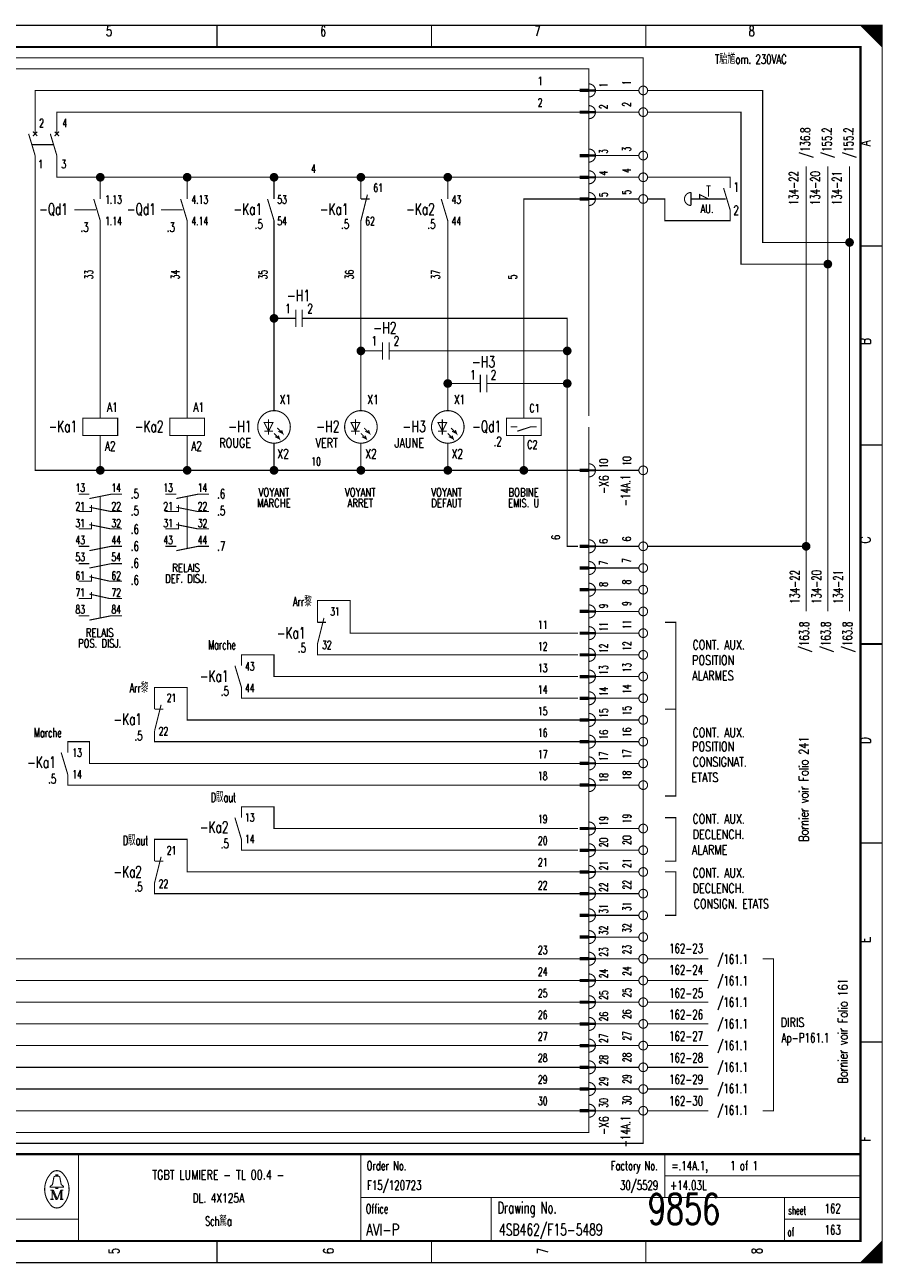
# Model space of a CAD drawing. Header units: centimetres. Extents: x 0 to 491, y -1040 to 69.
# Tile 55 of 181: x 121 to 141, y -640 to -611. Entities that reach past the tile are written whole.
import ezdxf
from ezdxf.enums import TextEntityAlignment as Align

# ---------------------------------------------------------------- set-up
doc = ezdxf.new("R2010")
doc.units = ezdxf.units.CM
doc.header["$MEASUREMENT"] = 0
doc.linetypes.add('GESTRICHELT', pattern=[3.75, 3, -0.75])
doc.layers.get('0').update_dxf_attribs({"color": 9, "linetype": 'CONTINUOUS'})
doc.layers.add('0L', color=7, linetype='CONTINUOUS')
doc.styles.get("Standard").update_dxf_attribs({"font": 'romans.shx', "bigfont": 'TXT.shx'})

# ---------------------------------------------------------------- blocks, each defined once
blk = doc.blocks.new('BCIRCLE_FILLED')
at = {"color": 0, "linetype": 'Continuous', "const_width": 1, "flags": 128}
blk.add_lwpolyline([(0.5, 0, 1), (-0.5, 0, 1)], format="xyb", close=True, dxfattribs=at)

msp = doc.modelspace()

# ---------------------------------------------------------------- linework, layer by layer
at = {"color": 0, "const_width": 0.025, "flags": 128}
for points in [[(100, -625.75), (100, -611.5), (140.5, -611.5), (140.5, -640), (100, -640), (100, -625.75)], [(140, -611.5), (140.5, -612), (140.475, -611.975), (140.475, -611.5), (140.45, -611.5), (140.45, -611.95), (140.425, -611.925), (140.425, -611.5), (140.4, -611.5), (140.4, -611.9), (140.375, -611.875), (140.375, -611.5), (140.35, -611.5), (140.35, -611.85), (140.325, -611.825)], [(140.15, -611.65), (140.15, -611.5), (140.125, -611.5), (140.125, -611.625), (140.1, -611.6), (140.1, -611.5), (140.075, -611.5), (140.075, -611.575), (140.05, -611.55), (140.05, -611.5), (140.025, -611.5), (140.025, -611.525)], [(140.325, -611.825), (140.325, -611.5), (140.3, -611.5), (140.3, -611.8), (140.275, -611.775), (140.275, -611.5), (140.25, -611.5), (140.25, -611.75), (140.225, -611.725), (140.225, -611.5), (140.2, -611.5), (140.2, -611.7), (140.175, -611.675), (140.175, -611.5), (140.15, -611.5)], [(121, -614), (121, -613), (133.55, -613)], [(134.9, -613), (133.9, -613)], [(139.75, -616.5), (137.75, -616.5), (137.75, -613), (135.1, -613)], [(121.5, -614), (121.5, -613.5), (133.55, -613.5)], [(134.9, -613.5), (133.9, -613.5)], [(139.25, -617), (137.25, -617), (137.25, -613.5), (135.1, -613.5)], [(122.5, -621.75), (121, -621.75), (121, -614.5)], [(122.5, -615), (121.5, -615), (121.5, -614.5)], [(134.9, -614.5), (133.9, -614.5)], [(122.5, -615.5), (122.5, -615), (124.5, -615)], [(124.5, -615.5), (124.5, -615), (126.5, -615)], [(126.5, -615.5), (126.5, -615), (128.5, -615)], [(128.5, -615.5), (128.5, -615), (130.5, -615)], [(130.5, -615.5), (130.5, -615), (133.55, -615)], [(134.9, -615), (133.9, -615)], [(138.75, -625), (138.75, -614.75)], [(139.25, -625), (139.25, -614.75)], [(139.75, -625), (139.75, -614.75)], [(132.25, -620.55), (132.25, -615.5), (133.55, -615.5)], [(134.9, -615.5), (133.9, -615.5)], [(136.3, -615.5), (136.3, -615.4), (136.5, -615.5)], [(122.5, -620.55), (122.5, -616)], [(124.5, -620.55), (124.5, -616)], [(126.5, -620.375), (126.5, -616)], [(128.5, -620.375), (128.5, -616)], [(130.5, -620.375), (130.5, -616)], [(126.7, -618.25), (126.5, -618.25)], [(129.45, -619), (133.25, -619), (133.25, -618.25), (127.45, -618.25)], [(128.7, -619), (128.5, -619)], [(131.7, -619.75), (133.25, -619.75), (133.25, -619)], [(133.55, -634.5), (118.75, -634.5), (118.75, -619.25)], [(133.55, -634), (119.25, -634), (119.25, -619.25)], [(133.55, -633.5), (119.75, -633.5), (119.75, -619.25)], [(133.55, -633), (120.25, -633), (120.25, -619.25)], [(130.95, -619.75), (130.5, -619.75)], [(133.5, -623.5), (133.25, -623.5), (133.25, -619.75)], [(126.475, -620.65), (126.275, -620.65), (126.375, -620.85), (126.475, -620.65)], [(128.475, -620.65), (128.275, -620.65), (128.375, -620.85), (128.475, -620.65)], [(130.475, -620.65), (130.275, -620.65), (130.375, -620.85), (130.475, -620.65)], [(132.25, -620.55), (132.65, -620.55), (132.65, -620.95), (131.85, -620.95), (131.85, -620.55), (132.25, -620.55)], [(124.5, -621.75), (122.5, -621.75), (122.5, -620.95)], [(126.5, -621.75), (124.5, -621.75), (124.5, -620.95)], [(126.5, -620.9), (126.625, -621.025), (126.6, -620.95), (126.625, -621.025), (126.525, -620.975)], [(126.575, -620.775), (126.7, -620.9), (126.675, -620.825), (126.7, -620.9), (126.6, -620.85)], [(128.5, -620.9), (128.625, -621.025), (128.6, -620.95), (128.625, -621.025), (128.525, -620.975)], [(128.575, -620.775), (128.7, -620.9), (128.675, -620.825), (128.7, -620.9), (128.6, -620.85)], [(130.5, -620.9), (130.625, -621.025), (130.6, -620.95), (130.625, -621.025), (130.525, -620.975)], [(130.575, -620.775), (130.7, -620.9), (130.675, -620.825), (130.7, -620.9), (130.6, -620.85)], [(132.1, -620.85), (132.4, -620.75), (132.55, -620.75)], [(133.55, -621.75), (132.25, -621.75), (132.25, -620.95)], [(128.5, -621.75), (126.5, -621.75), (126.5, -621.125)], [(130.5, -621.75), (128.5, -621.75), (128.5, -621.125)], [(132.25, -621.75), (130.5, -621.75), (130.5, -621.125)], [(134.9, -621.75), (133.9, -621.75)], [(122.25, -622.4), (122.75, -622.3), (123, -622.3)], [(124.25, -622.4), (124.75, -622.3), (125, -622.3)], [(133.55, -635), (117.25, -635), (117.25, -622.5), (110.3, -622.5)], [(122, -622.7), (122.3, -622.7), (122.3, -622.55)], [(122.25, -622.6), (122.75, -622.7), (123, -622.7)], [(124, -622.7), (124.3, -622.7), (124.3, -622.55)], [(124.25, -622.6), (124.75, -622.7), (125, -622.7)], [(122, -623.1), (122.3, -623.1), (122.3, -622.95)], [(124, -623.1), (124.3, -623.1), (124.3, -622.95)], [(122.25, -623), (122.75, -623.1), (123, -623.1)], [(124.25, -623), (124.75, -623.1), (125, -623.1)], [(122.25, -623.6), (122.75, -623.5), (123, -623.5)], [(124.25, -623.6), (124.75, -623.5), (125, -623.5)], [(134.9, -623.5), (133.9, -623.5)], [(138.75, -623.5), (135.1, -623.5)], [(122.25, -624), (122.75, -623.9), (123, -623.9)], [(134.9, -624), (133.9, -624)], [(122, -624.3), (122.3, -624.3), (122.3, -624.15)], [(122.25, -624.2), (122.7, -624.3), (123, -624.3)], [(133.55, -635.5), (116.75, -635.5), (116.75, -624.5), (110.8, -624.5)], [(122, -624.7), (122.3, -624.7), (122.3, -624.55)], [(122.25, -624.6), (122.7, -624.7), (123, -624.7)], [(134.9, -624.5), (133.9, -624.5)], [(133.5, -625.5), (128.25, -625.5), (128.25, -624.75), (127.5, -624.75), (127.5, -625.25)], [(122.25, -625.2), (122.75, -625.1), (123, -625.1)], [(134.9, -625), (133.9, -625)], [(135.5, -627.25), (135.75, -627.25), (135.75, -625.25), (135.5, -625.25)], [(134.9, -625.5), (133.9, -625.5)], [(133.5, -626), (127.5, -626), (127.5, -625.75)], [(133.5, -626.5), (126.5, -626.5), (126.5, -626), (125.75, -626), (125.75, -626.25)], [(134.9, -626), (133.9, -626)], [(133.55, -636), (116.25, -636), (116.25, -626.5), (111.3, -626.5)], [(134.9, -626.5), (133.9, -626.5)], [(133.55, -627.5), (124.5, -627.5), (124.5, -626.75), (123.75, -626.75), (123.75, -627.25)], [(133.5, -627), (125.75, -627), (125.75, -626.75)], [(134.9, -627), (133.9, -627)], [(135.5, -627.25), (135.75, -627.25), (135.75, -629.25), (135.5, -629.25)], [(134.9, -627.5), (133.9, -627.5)], [(133.55, -628), (123.75, -628), (123.75, -627.75)], [(133.55, -636.5), (115.75, -636.5), (115.75, -628), (112.5, -628)], [(133.55, -628.5), (122.25, -628.5), (122.25, -628), (121.75, -628), (121.75, -628.25)], [(134.9, -628), (133.9, -628)], [(134.9, -628.5), (133.9, -628.5)], [(133.55, -629), (121.75, -629), (121.75, -628.75)], [(134.9, -629), (133.9, -629)], [(133.5, -630), (126.5, -630), (126.5, -629.5), (125.75, -629.5), (125.75, -629.75)], [(135.5, -629.75), (135.75, -629.75), (135.75, -630.75), (135.5, -630.75)], [(134.9, -630), (133.9, -630)], [(133.55, -631), (124.5, -631), (124.5, -630.25), (123.75, -630.25), (123.75, -630.75)], [(133.5, -630.5), (125.75, -630.5), (125.75, -630.25)], [(134.9, -630.5), (133.9, -630.5)], [(133.55, -631.5), (123.75, -631.5), (123.75, -631.25)], [(134.9, -631), (133.9, -631)], [(135.5, -631), (135.75, -631), (135.75, -632), (135.5, -632)], [(134.9, -631.5), (133.9, -631.5)], [(134.9, -632), (133.9, -632)], [(134.9, -632.5), (133.9, -632.5)], [(134.9, -633), (133.9, -633)], [(136.5, -633), (135.1, -633)], [(137.75, -633), (138, -633), (138, -636.5), (137.75, -636.5)], [(134.9, -633.5), (133.9, -633.5)], [(136.5, -633.5), (135.1, -633.5)], [(134.9, -634), (133.9, -634)], [(136.5, -634), (135.1, -634)], [(134.9, -634.5), (133.9, -634.5)], [(136.5, -634.5), (135.1, -634.5)], [(134.9, -635), (133.9, -635)], [(136.5, -635), (135.1, -635)], [(134.9, -635.5), (133.9, -635.5)], [(136.5, -635.5), (135.1, -635.5)], [(134.9, -636), (133.9, -636)], [(136.5, -636), (135.1, -636)], [(134.9, -636.5), (133.9, -636.5)], [(136.5, -636.5), (135.1, -636.5)], [(121.48, -638.26), (121.35, -638.26), (121.35, -638.24), (121.4, -638.2), (121.43, -638.04)], [(121.48, -638.01), (121.48, -637.98), (121.52, -637.98), (121.52, -638.01)], [(121.52, -638.26), (121.65, -638.26), (121.65, -638.24), (121.6, -638.2), (121.57, -638.04)], [(121.39, -638.33), (121.39, -638.54), (121.35, -638.54)], [(121.39, -638.33), (121.48, -638.54), (121.51, -638.54)], [(140.475, -639.525), (140.475, -640), (140.45, -640), (140.45, -639.55), (140.425, -639.575), (140.425, -640), (140.4, -640), (140.4, -639.6), (140.375, -639.625), (140.375, -640), (140.35, -640), (140.35, -639.65), (140.325, -639.675), (140.325, -640), (140.3, -640)], [(140.3, -640), (140.3, -639.7), (140.275, -639.725), (140.275, -640), (140.25, -640), (140.25, -639.75), (140.225, -639.775), (140.225, -640), (140.2, -640), (140.2, -639.8), (140.175, -639.825), (140.175, -640), (140.15, -640), (140.15, -639.85), (140.125, -639.875)], [(140.125, -639.875), (140.125, -640), (140.1, -640), (140.1, -639.9), (140.075, -639.925), (140.075, -640), (140.05, -640), (140.05, -639.95), (140.025, -639.975), (140.025, -640)]]:
    msp.add_lwpolyline(points, dxfattribs=at)
at = {"color": 0, "flags": 128}
for points, const_width in [([(100, -611.5), (140.5, -611.5), (140.5, -640), (100, -640)], 0.025), ([(100.5, -612), (140, -612), (140, -639.5), (100.5, -639.5)], 0.05), ([(100.5, -612), (140, -612), (140, -639.5), (100.5, -639.5)], 0.025), ([(133.75, -613.025), (133.55, -613.025), (133.55, -612.975), (133.75, -612.975)], 0.025), ([(133.75, -613.525), (133.55, -613.525), (133.55, -613.475), (133.75, -613.475)], 0.025), ([(133.75, -614.525), (133.55, -614.525), (133.55, -614.475), (133.75, -614.475)], 0.025), ([(133.75, -615.025), (133.55, -615.025), (133.55, -614.975), (133.75, -614.975)], 0.025), ([(133.75, -615.525), (133.55, -615.525), (133.55, -615.475), (133.75, -615.475)], 0.025), ([(122.1, -620.95), (122.9, -620.95), (122.9, -620.55), (122.1, -620.55)], 0.025), ([(124.1, -620.95), (124.9, -620.95), (124.9, -620.55), (124.1, -620.55)], 0.025), ([(133.75, -621.775), (133.55, -621.775), (133.55, -621.725), (133.75, -621.725)], 0.025), ([(133.75, -623.525), (133.55, -623.525), (133.55, -623.475), (133.75, -623.475)], 0.025), ([(133.75, -624.025), (133.55, -624.025), (133.55, -623.975), (133.75, -623.975)], 0.025), ([(133.75, -624.525), (133.55, -624.525), (133.55, -624.475), (133.75, -624.475)], 0.025), ([(133.75, -625.025), (133.55, -625.025), (133.55, -624.975), (133.75, -624.975)], 0.025), ([(133.75, -625.525), (133.55, -625.525), (133.55, -625.475), (133.75, -625.475)], 0.025), ([(133.75, -626.025), (133.55, -626.025), (133.55, -625.975), (133.75, -625.975)], 0.025), ([(133.75, -626.525), (133.55, -626.525), (133.55, -626.475), (133.75, -626.475)], 0.025), ([(133.75, -627.025), (133.55, -627.025), (133.55, -626.975), (133.75, -626.975)], 0.025), ([(133.75, -627.525), (133.55, -627.525), (133.55, -627.475), (133.75, -627.475)], 0.025), ([(133.75, -628.025), (133.55, -628.025), (133.55, -627.975), (133.75, -627.975)], 0.025), ([(133.75, -628.525), (133.55, -628.525), (133.55, -628.475), (133.75, -628.475)], 0.025), ([(133.75, -629.025), (133.55, -629.025), (133.55, -628.975), (133.75, -628.975)], 0.025), ([(133.75, -630.025), (133.55, -630.025), (133.55, -629.975), (133.75, -629.975)], 0.025), ([(133.75, -630.525), (133.55, -630.525), (133.55, -630.475), (133.75, -630.475)], 0.025), ([(133.75, -631.025), (133.55, -631.025), (133.55, -630.975), (133.75, -630.975)], 0.025), ([(133.75, -631.525), (133.55, -631.525), (133.55, -631.475), (133.75, -631.475)], 0.025), ([(133.75, -632.025), (133.55, -632.025), (133.55, -631.975), (133.75, -631.975)], 0.025), ([(133.75, -632.525), (133.55, -632.525), (133.55, -632.475), (133.75, -632.475)], 0.025), ([(133.75, -633.025), (133.55, -633.025), (133.55, -632.975), (133.75, -632.975)], 0.025), ([(133.75, -633.525), (133.55, -633.525), (133.55, -633.475), (133.75, -633.475)], 0.025), ([(133.75, -634.025), (133.55, -634.025), (133.55, -633.975), (133.75, -633.975)], 0.025), ([(133.75, -634.525), (133.55, -634.525), (133.55, -634.475), (133.75, -634.475)], 0.025), ([(133.75, -635.025), (133.55, -635.025), (133.55, -634.975), (133.75, -634.975)], 0.025), ([(133.75, -635.525), (133.55, -635.525), (133.55, -635.475), (133.75, -635.475)], 0.025), ([(133.75, -636.025), (133.55, -636.025), (133.55, -635.975), (133.75, -635.975)], 0.025), ([(133.75, -636.525), (133.55, -636.525), (133.55, -636.475), (133.75, -636.475)], 0.025), ([(121.48, -638.26), (121.52, -638.26), (121.52, -638.29), (121.48, -638.29)], 0.025)]:
    msp.add_lwpolyline(points, close=True, dxfattribs=dict(at, const_width=const_width))
at = {"color": 0}
for points, const_width in [([(125.188, -611.5), (125.188, -612)], 0.025), ([(130.125, -611.5), (130.125, -612)], 0.025), ([(135.062, -611.5), (135.062, -612)], 0.025), ([(133.55, -613), (133.75, -613)], 0.025), ([(133.55, -613.5), (133.75, -613.5)], 0.025), ([(120.85, -614), (121, -614.5)], 0.025), ([(121.05, -613.95), (120.95, -614.05)], 0.025), ([(120.95, -613.95), (121.05, -614.05)], 0.025), ([(121.35, -614), (121.5, -614.5)], 0.025), ([(121.55, -613.95), (121.45, -614.05)], 0.025), ([(121.45, -613.95), (121.55, -614.05)], 0.025), ([(133.55, -614.5), (133.75, -614.5)], 0.025), ([(133.55, -615), (133.75, -615)], 0.025), ([(136.45, -615.2), (136.55, -615.2)], 0.025), ([(136.85, -615.25), (137, -615.75)], 0.025), ([(122.35, -615.5), (122.5, -616)], 0.025), ([(124.35, -615.5), (124.5, -616)], 0.025), ([(126.35, -615.5), (126.5, -616)], 0.025), ([(128.65, -615.4), (128.5, -616)], 0.025), ([(128.5, -615.5), (128.7, -615.5)], 0.025), ([(130.35, -615.5), (130.5, -616)], 0.025), ([(133.55, -615.5), (133.75, -615.5)], 0.025), ([(136.1, -615.35), (136.1, -615.65)], 0.025), ([(140.5, -616.583), (140, -616.583)], 0.025), ([(127, -618.05), (127, -618.45)], 0.025), ([(127.15, -618.05), (127.15, -618.45)], 0.025), ([(127, -618.25), (126.7, -618.25)], 0.025), ([(127.15, -618.25), (127.45, -618.25)], 0.025), ([(129, -619), (128.7, -619)], 0.025), ([(129, -618.8), (129, -619.2)], 0.025), ([(129.15, -618.8), (129.15, -619.2)], 0.025), ([(129.15, -619), (129.45, -619)], 0.025), ([(131.25, -619.55), (131.25, -619.95)], 0.025), ([(131.4, -619.55), (131.4, -619.95)], 0.025), ([(131.25, -619.75), (130.95, -619.75)], 0.025), ([(131.4, -619.75), (131.7, -619.75)], 0.025), ([(126.375, -620.575), (126.375, -620.925)], 0.025), ([(128.375, -620.575), (128.375, -620.925)], 0.025), ([(130.375, -620.575), (130.375, -620.925)], 0.025), ([(126.275, -620.85), (126.475, -620.85)], 0.025), ([(128.275, -620.85), (128.475, -620.85)], 0.025), ([(130.275, -620.85), (130.475, -620.85)], 0.025), ([(131.95, -620.75), (132.1, -620.75)], 0.025), ([(140.5, -621.167), (140, -621.167)], 0.025), ([(133.55, -621.75), (133.75, -621.75)], 0.025), ([(122, -622.3), (122.25, -622.3)], 0.025), ([(124, -622.3), (124.25, -622.3)], 0.025), ([(122, -623.5), (122.25, -623.5)], 0.025), ([(124, -623.5), (124.25, -623.5)], 0.025), ([(133.55, -623.5), (133.75, -623.5)], 0.025), ([(122, -623.9), (122.25, -623.9)], 0.025), ([(133.55, -624), (133.75, -624)], 0.025), ([(133.55, -624.5), (133.75, -624.5)], 0.025), ([(122, -625.1), (122.25, -625.1)], 0.025), ([(127.65, -625.15), (127.5, -625.75)], 0.025), ([(127.5, -625.25), (127.7, -625.25)], 0.025), ([(133.55, -625), (133.75, -625)], 0.025), ([(133.55, -625.5), (133.75, -625.5)], 0.025), ([(140, -625.75), (140.5, -625.75)], 0.05), ([(140.5, -625.75), (140, -625.75)], 0.025), ([(133.55, -626), (133.75, -626)], 0.025), ([(125.6, -626.25), (125.75, -626.75)], 0.025), ([(133.55, -626.5), (133.75, -626.5)], 0.025), ([(123.9, -627.15), (123.75, -627.75)], 0.025), ([(123.75, -627.25), (123.95, -627.25)], 0.025), ([(133.55, -627), (133.75, -627)], 0.025), ([(133.55, -627.5), (133.75, -627.5)], 0.025), ([(133.55, -628), (133.75, -628)], 0.025), ([(121.6, -628.25), (121.75, -628.75)], 0.025), ([(133.55, -628.5), (133.75, -628.5)], 0.025), ([(133.55, -629), (133.75, -629)], 0.025), ([(125.6, -629.75), (125.75, -630.25)], 0.025), ([(133.55, -630), (133.75, -630)], 0.025), ([(140.5, -630.333), (140, -630.333)], 0.025), ([(123.9, -630.65), (123.75, -631.25)], 0.025), ([(133.55, -630.5), (133.75, -630.5)], 0.025), ([(123.75, -630.75), (123.95, -630.75)], 0.025), ([(133.55, -631), (133.75, -631)], 0.025), ([(133.55, -631.5), (133.75, -631.5)], 0.025), ([(133.55, -632), (133.75, -632)], 0.025), ([(133.55, -632.5), (133.75, -632.5)], 0.025), ([(133.55, -633), (133.75, -633)], 0.025), ([(133.55, -633.5), (133.75, -633.5)], 0.025), ([(133.55, -634), (133.75, -634)], 0.025), ([(133.55, -634.5), (133.75, -634.5)], 0.025), ([(140.5, -634.917), (140, -634.917)], 0.025), ([(133.55, -635), (133.75, -635)], 0.025), ([(133.55, -635.5), (133.75, -635.5)], 0.025), ([(133.55, -636), (133.75, -636)], 0.025), ([(133.55, -636.5), (133.75, -636.5)], 0.025), ([(140, -637.5), (100.5, -637.5)], 0.05), ([(122, -637.5), (122, -639.5)], 0.025), ([(128.5, -637.5), (128.5, -639.5)], 0.025), ([(135.5, -637.5), (135.5, -638.5)], 0.025), ([(121.46, -638.01), (121.55, -638.01)], 0.025), ([(135.5, -638), (140, -638)], 0.025), ([(121.35, -638.33), (121.42, -638.33)], 0.025), ([(121.42, -638.33), (121.51, -638.54)], 0.025), ([(121.51, -638.54), (121.59, -638.33)], 0.025), ([(121.59, -638.54), (121.59, -638.33)], 0.025), ([(121.59, -638.33), (121.65, -638.33)], 0.025), ([(121.61, -638.33), (121.61, -638.54)], 0.025), ([(121.39, -638.54), (121.43, -638.54)], 0.025), ([(121.65, -638.54), (121.57, -638.54)], 0.025), ([(128.5, -638.5), (140, -638.5)], 0.025), ([(131.5, -638.5), (131.5, -639.5)], 0.025), ([(138.25, -638.5), (138.25, -639.5)], 0.025), ([(100.5, -639), (122, -639)], 0.025), ([(138.25, -639), (140, -639)], 0.025), ([(125.188, -640), (125.188, -639.5)], 0.025), ([(130.125, -640), (130.125, -639.5)], 0.025), ([(135.062, -640), (135.062, -639.5)], 0.025), ([(140.5, -639.5), (140, -640)], 0.025)]:
    msp.add_lwpolyline(points, dxfattribs=dict(at, const_width=const_width))
at = {"color": 0, "linetype": 'GESTRICHELT', "const_width": 0.025, "flags": 128}
for points in [[(106.75, -612.25), (135, -612.25), (135, -637.25), (112.5, -637.25), (112.5, -633.5), (106.75, -633.5), (106.75, -612.25)], [(107, -615), (115, -615), (115, -612.5), (133.75, -612.5), (133.75, -617.5)], [(133.75, -620.75), (133.75, -637), (115, -637), (115, -631.75), (107, -631.75), (107, -615)], [(137, -615.25), (137, -615), (135.1, -615)], [(137, -615.75), (137, -616), (135.5, -616), (135.5, -615.5), (135.1, -615.5)]]:
    msp.add_lwpolyline(points, dxfattribs=at)
at = {"color": 0, "const_width": 0.025, "flags": 128}
for points in [[(133.75, -613.15, 1), (133.75, -612.85, 1)], [(133.75, -613.65, 1), (133.75, -613.35, 1)], [(133.75, -614.65, 1), (133.75, -614.35, 1)], [(133.75, -615.15, 1), (133.75, -614.85, 1)], [(133.75, -615.65, 1), (133.75, -615.35, 1)], [(136.1, -615.35, 1), (136.1, -615.65, 1)], [(133.75, -621.9, 1), (133.75, -621.6, 1)], [(133.75, -623.65, 1), (133.75, -623.35, 1)], [(133.75, -624.15, 1), (133.75, -623.85, 1)], [(133.75, -624.65, 1), (133.75, -624.35, 1)], [(133.75, -625.15, 1), (133.75, -624.85, 1)], [(133.75, -625.65, 1), (133.75, -625.35, 1)], [(133.75, -626.15, 1), (133.75, -625.85, 1)], [(133.75, -626.65, 1), (133.75, -626.35, 1)], [(133.75, -627.15, 1), (133.75, -626.85, 1)], [(133.75, -627.65, 1), (133.75, -627.35, 1)], [(133.75, -628.15, 1), (133.75, -627.85, 1)], [(133.75, -628.65, 1), (133.75, -628.35, 1)], [(133.75, -629.15, 1), (133.75, -628.85, 1)], [(133.75, -630.15, 1), (133.75, -629.85, 1)], [(133.75, -630.65, 1), (133.75, -630.35, 1)], [(133.75, -631.15, 1), (133.75, -630.85, 1)], [(133.75, -631.65, 1), (133.75, -631.35, 1)], [(133.75, -632.15, 1), (133.75, -631.85, 1)], [(133.75, -632.65, 1), (133.75, -632.35, 1)], [(133.75, -633.15, 1), (133.75, -632.85, 1)], [(133.75, -633.65, 1), (133.75, -633.35, 1)], [(133.75, -634.15, 1), (133.75, -633.85, 1)], [(133.75, -634.65, 1), (133.75, -634.35, 1)], [(133.75, -635.15, 1), (133.75, -634.85, 1)], [(133.75, -635.65, 1), (133.75, -635.35, 1)], [(133.75, -636.15, 1), (133.75, -635.85, 1)], [(133.75, -636.65, 1), (133.75, -636.35, 1)], [(121.35, -637.961, 0.373815), (121.349, -638.657, 0.373815)], [(121.649, -637.96, 0.530775), (121.351, -637.959, 0.530775)], [(121.46, -638.01, 0.414214), (121.43, -638.04, 0.414214)], [(121.57, -638.04, 0.414214), (121.54, -638.01, 0.414214)], [(121.65, -638.66, 0.378582), (121.646, -637.956, 0.378582)], [(121.35, -638.66, 0.532213), (121.649, -638.661, 0.532213)]]:
    msp.add_lwpolyline(points, format="xyb", dxfattribs=at)
for points in [[(135.1, -613, 1), (134.9, -613, 1)], [(135.1, -613.5, 1), (134.9, -613.5, 1)], [(135.1, -614.5, 1), (134.9, -614.5, 1)], [(135.1, -615, 1), (134.9, -615, 1)], [(135.1, -615.5, 1), (134.9, -615.5, 1)], [(126.875, -620.75, 1), (126.125, -620.75, 1)], [(128.875, -620.75, 1), (128.125, -620.75, 1)], [(130.875, -620.75, 1), (130.125, -620.75, 1)], [(135.1, -621.75, 1), (134.9, -621.75, 1)], [(135.1, -623.5, 1), (134.9, -623.5, 1)], [(135.1, -624, 1), (134.9, -624, 1)], [(135.1, -624.5, 1), (134.9, -624.5, 1)], [(135.1, -625, 1), (134.9, -625, 1)], [(135.1, -625.5, 1), (134.9, -625.5, 1)], [(135.1, -626, 1), (134.9, -626, 1)], [(135.1, -626.5, 1), (134.9, -626.5, 1)], [(135.1, -627, 1), (134.9, -627, 1)], [(135.1, -627.5, 1), (134.9, -627.5, 1)], [(135.1, -628, 1), (134.9, -628, 1)], [(135.1, -628.5, 1), (134.9, -628.5, 1)], [(135.1, -629, 1), (134.9, -629, 1)], [(135.1, -630, 1), (134.9, -630, 1)], [(135.1, -630.5, 1), (134.9, -630.5, 1)], [(135.1, -631, 1), (134.9, -631, 1)], [(135.1, -631.5, 1), (134.9, -631.5, 1)], [(135.1, -632, 1), (134.9, -632, 1)], [(135.1, -632.5, 1), (134.9, -632.5, 1)], [(135.1, -633, 1), (134.9, -633, 1)], [(135.1, -633.5, 1), (134.9, -633.5, 1)], [(135.1, -634, 1), (134.9, -634, 1)], [(135.1, -634.5, 1), (134.9, -634.5, 1)], [(135.1, -635, 1), (134.9, -635, 1)], [(135.1, -635.5, 1), (134.9, -635.5, 1)], [(135.1, -636, 1), (134.9, -636, 1)], [(135.1, -636.5, 1), (134.9, -636.5, 1)]]:
    msp.add_lwpolyline(points, format="xyb", close=True, dxfattribs=at)
at = {"color": 0, "linetype": 'GESTRICHELT', "const_width": 0.025}
for points in [[(120.925, -614.25), (121.425, -614.25)], [(136.5, -615.2), (136.5, -615.45)], [(136.7, -615.5), (136.1, -615.5)], [(136.4, -615.5), (136.9, -615.5)], [(121.9, -615.75), (122.4, -615.75)], [(123.9, -615.75), (124.4, -615.75)], [(133.75, -620.5), (133.75, -617)], [(122.5, -623.55), (122.5, -622.35)], [(124.5, -623.55), (124.5, -622.35)], [(122.5, -625.15), (122.5, -623.1)]]:
    msp.add_lwpolyline(points, dxfattribs=at)
at = {"layer": '0L', "color": 0}
for points in [[(133.895, -612.975), (133.755, -612.975), (133.895, -613.025), (133.755, -613.025)], [(133.895, -613.475), (133.755, -613.475), (133.895, -613.525), (133.755, -613.525)], [(133.895, -614.475), (133.755, -614.475), (133.895, -614.525), (133.755, -614.525)], [(133.895, -614.975), (133.755, -614.975), (133.895, -615.025), (133.755, -615.025)], [(133.895, -615.475), (133.755, -615.475), (133.895, -615.525), (133.755, -615.525)], [(133.895, -621.725), (133.755, -621.725), (133.895, -621.775), (133.755, -621.775)], [(133.895, -623.475), (133.755, -623.475), (133.895, -623.525), (133.755, -623.525)], [(133.895, -623.975), (133.755, -623.975), (133.895, -624.025), (133.755, -624.025)], [(133.895, -624.475), (133.755, -624.475), (133.895, -624.525), (133.755, -624.525)], [(133.895, -624.975), (133.755, -624.975), (133.895, -625.025), (133.755, -625.025)], [(133.895, -625.475), (133.755, -625.475), (133.895, -625.525), (133.755, -625.525)], [(133.895, -625.975), (133.755, -625.975), (133.895, -626.025), (133.755, -626.025)], [(133.895, -626.475), (133.755, -626.475), (133.895, -626.525), (133.755, -626.525)], [(133.895, -626.975), (133.755, -626.975), (133.895, -627.025), (133.755, -627.025)], [(133.895, -627.475), (133.755, -627.475), (133.895, -627.525), (133.755, -627.525)], [(133.895, -627.975), (133.755, -627.975), (133.895, -628.025), (133.755, -628.025)], [(133.895, -628.475), (133.755, -628.475), (133.895, -628.525), (133.755, -628.525)], [(133.895, -628.975), (133.755, -628.975), (133.895, -629.025), (133.755, -629.025)], [(133.895, -629.975), (133.755, -629.975), (133.895, -630.025), (133.755, -630.025)], [(133.895, -630.475), (133.755, -630.475), (133.895, -630.525), (133.755, -630.525)], [(133.895, -630.975), (133.755, -630.975), (133.895, -631.025), (133.755, -631.025)], [(133.895, -631.475), (133.755, -631.475), (133.895, -631.525), (133.755, -631.525)], [(133.895, -631.975), (133.755, -631.975), (133.895, -632.025), (133.755, -632.025)], [(133.895, -632.475), (133.755, -632.475), (133.895, -632.525), (133.755, -632.525)], [(133.895, -632.975), (133.755, -632.975), (133.895, -633.025), (133.755, -633.025)], [(133.895, -633.475), (133.755, -633.475), (133.895, -633.525), (133.755, -633.525)], [(133.895, -633.975), (133.755, -633.975), (133.895, -634.025), (133.755, -634.025)], [(133.895, -634.475), (133.755, -634.475), (133.895, -634.525), (133.755, -634.525)], [(133.895, -634.975), (133.755, -634.975), (133.895, -635.025), (133.755, -635.025)], [(133.895, -635.475), (133.755, -635.475), (133.895, -635.525), (133.755, -635.525)], [(133.895, -635.975), (133.755, -635.975), (133.895, -636.025), (133.755, -636.025)], [(133.895, -636.475), (133.755, -636.475), (133.895, -636.525), (133.755, -636.525)]]:
    msp.add_solid(points, dxfattribs=at)

# ---------------------------------------------------------------- block references
at = {"color": 0, "xscale": 0.1, "yscale": 0.1, "zscale": 0.1}
for p in [(122.5, -615), (124.5, -615), (126.5, -615), (128.5, -615), (130.5, -615), (139.75, -616.5), (139.25, -617), (126.5, -618.25), (128.5, -619), (133.25, -619), (130.5, -619.75), (133.25, -619.75), (122.5, -621.75), (124.5, -621.75), (126.5, -621.75), (128.5, -621.75), (130.5, -621.75), (132.25, -621.75), (138.75, -623.5)]:
    msp.add_blockref('BCIRCLE_FILLED', p, dxfattribs=at)

# ---------------------------------------------------------------- texts
at = {"color": 0}
for s, height, width, p in [('5', 0.238, 0.672, (122.699, -611.514)), ('6', 0.238, 0.672, (127.632, -611.514)), ('7', 0.238, 0.672, (132.566, -611.514)), ('8', 0.238, 0.672, (137.499, -611.514)), ('AU.', 0.1905, 0.738667, (136.47, -615.631)), ('-H1', 0.2619, 0.709333, (127.064, -617.59)), ('-H2', 0.2619, 0.709333, (129.052, -618.336)), ('-H3', 0.2619, 0.709333, (131.323, -619.117)), ('MARCHE', 0.1905, 0.76, (126.497, -622.41)), ('VOYANT', 0.1905, 0.76, (126.497, -622.162)), ('VOYANT', 0.1905, 0.76, (128.484, -622.162)), ('ARRET', 0.1905, 0.76, (128.484, -622.41)), ('VOYANT', 0.1905, 0.76, (130.472, -622.162)), ('DEFAUT', 0.1905, 0.76, (130.472, -622.41)), ('BOBINE', 0.1905, 0.76, (132.246, -622.162)), ('EMIS. U', 0.1905, 0.741714, (132.246, -622.41)), ('RELAIS', 0.1905, 0.76, (124.474, -623.901)), ('DEF. DISJ.', 0.1905, 0.7408, (124.474, -624.149)), ('RELAIS', 0.1905, 0.76, (122.486, -625.392)), ('POS. DISJ.', 0.1905, 0.7408, (122.486, -625.64)), ('TGBT LUMIERE - TL 00.4 -', 0.21431, 0.754667, (125.219, -637.87)), ('DL. 4X125A', 0.2143, 0.712, (125.219, -638.403)), ('Sch駑a', 0.2143, 0.626667, (125.219, -638.935))]:
    msp.add_text(s, height=height, dxfattribs=dict(at, width=width)).set_placement(p, align=Align.TOP_CENTER)
for s, height, width, p in [('T駘馗om. 230VAC', 0.21431, 0.669867, (136.652, -612.174)), ('1', 0.191, 0.672, (132.571, -612.685)), ('2', 0.191, 0.672, (132.571, -613.182)), ('1', 0.191, 0.672, (121.071, -614.602)), ('3', 0.191, 0.672, (121.604, -614.602)), ('4', 0.191, 0.672, (127.353, -614.708)), ('1', 0.214, 0.672, (137.078, -615.12)), ('1.13', 0.1905, 0.678, (122.61, -615.418)), ('4.13', 0.1905, 0.678, (124.597, -615.418)), ('53', 0.1905, 0.672, (126.577, -615.418)), ('43', 0.1905, 0.672, (130.588, -615.418)), ('2', 0.214, 0.672, (137.078, -615.653)), ('1.14', 0.1905, 0.678, (122.61, -615.915)), ('4.14', 0.1905, 0.678, (124.597, -615.915)), ('54', 0.1905, 0.672, (126.577, -615.915)), ('62', 0.1905, 0.672, (128.601, -615.915)), ('44', 0.1905, 0.672, (130.588, -615.915)), ('A2', 0.2143, 0.716, (122.604, -621.083)), ('A2', 0.2143, 0.716, (124.591, -621.083)), ('X2', 0.2143, 0.716, (126.579, -621.26)), ('X2', 0.2143, 0.716, (128.602, -621.26)), ('X2', 0.2143, 0.716, (130.589, -621.26)), ('C2', 0.1905, 0.716, (132.328, -621.062)), ('10', 0.1905, 0.672, (127.358, -621.452)), ('13', 0.1905, 0.672, (121.928, -622.055)), ('13', 0.1905, 0.672, (123.951, -622.055)), ('.5', 0.2143, 0.684, (123.203, -622.183)), ('.5', 0.2143, 0.684, (123.203, -622.183)), ('.6', 0.2143, 0.684, (125.191, -622.183)), ('.6', 0.2143, 0.684, (125.191, -622.183)), ('21', 0.1905, 0.672, (121.928, -622.481)), ('.5', 0.2143, 0.684, (123.203, -622.573)), ('.5', 0.2143, 0.684, (123.203, -622.573)), ('21', 0.1905, 0.672, (123.951, -622.481)), ('.5', 0.2143, 0.684, (125.191, -622.573)), ('.5', 0.2143, 0.684, (125.191, -622.573)), ('31', 0.1905, 0.672, (121.928, -622.872)), ('31', 0.1905, 0.672, (123.951, -622.872)), ('43', 0.1905, 0.672, (121.928, -623.262)), ('.6', 0.2143, 0.684, (123.203, -622.999)), ('.6', 0.2143, 0.684, (123.203, -622.999)), ('43', 0.1905, 0.672, (123.951, -623.262)), ('.6', 0.2143, 0.684, (123.203, -623.39)), ('.6', 0.2143, 0.684, (123.203, -623.39)), ('.7', 0.2143, 0.684, (125.191, -623.39)), ('.7', 0.2143, 0.684, (125.191, -623.39)), ('53', 0.1905, 0.672, (121.928, -623.652)), ('.6', 0.2143, 0.684, (123.203, -623.78)), ('.6', 0.2143, 0.684, (123.203, -623.78)), ('61', 0.1905, 0.672, (121.928, -624.078)), ('.6', 0.2143, 0.684, (123.203, -624.171)), ('.6', 0.2143, 0.684, (123.203, -624.171)), ('71', 0.1905, 0.672, (121.928, -624.469)), ('83', 0.1905, 0.672, (121.928, -624.859)), ('11', 0.1905, 0.672, (132.576, -625.214)), ('32', 0.1905, 0.672, (127.607, -625.675)), ('12', 0.1905, 0.672, (132.576, -625.711)), ('CONT. AUX.', 0.2143, 0.7408, (136.135, -625.661)), ('POSITION', 0.2143, 0.76, (136.125, -626.016)), ('43', 0.1905, 0.672, (125.832, -626.172)), ('13', 0.1905, 0.672, (132.576, -626.208)), ('ALARMES', 0.2143, 0.76, (136.125, -626.371)), ('44', 0.1905, 0.672, (125.832, -626.669)), ('14', 0.1905, 0.672, (132.576, -626.705)), ('15', 0.1905, 0.672, (132.576, -627.202)), ('22', 0.1905, 0.672, (123.845, -627.663)), ('16', 0.1905, 0.672, (132.576, -627.699)), ('CONT. AUX.', 0.2143, 0.7408, (136.135, -627.684)), ('POSITION', 0.2143, 0.76, (136.125, -628.004)), ('13', 0.1905, 0.672, (121.857, -628.16)), ('17', 0.1905, 0.672, (132.576, -628.195)), ('CONSIGNAT.', 0.2143, 0.7536, (136.14, -628.359)), ('14', 0.1905, 0.672, (121.857, -628.657)), ('18', 0.1905, 0.672, (132.576, -628.692)), ('ETATS', 0.2143, 0.76, (136.11, -628.714)), ('13', 0.1905, 0.672, (125.832, -629.651)), ('19', 0.1905, 0.672, (132.576, -629.686)), ('CONT. AUX.', 0.2143, 0.7408, (136.135, -629.672)), ('DECLENCH.', 0.2143, 0.752889, (136.137, -630.027)), ('14', 0.1905, 0.672, (125.832, -630.147)), ('20', 0.1905, 0.672, (132.576, -630.183)), ('ALARME', 0.2143, 0.76, (136.119, -630.382)), ('21', 0.1905, 0.672, (132.576, -630.68)), ('CONT. AUX.', 0.2143, 0.7408, (136.135, -630.914)), ('22', 0.1905, 0.672, (123.845, -631.177)), ('22', 0.1905, 0.672, (132.576, -631.212)), ('DECLENCH.', 0.2143, 0.752889, (136.137, -631.269)), ('CONSIGN. ETATS', 0.21431, 0.750857, (136.161, -631.624)), ('23', 0.1905, 0.672, (132.576, -632.703)), ('/161.1', 0.2143, 0.68, (136.708, -632.902)), ('24', 0.1905, 0.672, (132.576, -633.2)), ('/161.1', 0.2143, 0.68, (136.708, -633.399)), ('25', 0.1905, 0.672, (132.576, -633.697)), ('/161.1', 0.2143, 0.68, (136.708, -633.895)), ('26', 0.1905, 0.672, (132.576, -634.194)), ('/161.1', 0.2143, 0.68, (136.708, -634.392)), ('DIRIS', 0.2143, 0.76, (138.164, -634.357)), ('27', 0.1905, 0.672, (132.576, -634.69)), ('/161.1', 0.2143, 0.68, (136.708, -634.889)), ('Ap-P161.1', 0.2143, 0.688889, (138.181, -634.712)), ('28', 0.1905, 0.672, (132.576, -635.187)), ('/161.1', 0.2143, 0.68, (136.708, -635.386)), ('29', 0.1905, 0.672, (132.576, -635.684)), ('/161.1', 0.2143, 0.68, (136.708, -635.883)), ('30', 0.1905, 0.672, (132.576, -636.181)), ('/161.1', 0.2143, 0.68, (136.708, -636.38)), ('Order No.', 0.2143, 0.656889, (128.633, -637.658)), ('=.14A.1,    1 of 1', 0.21431, 0.682222, (135.65, -637.658)), ('Office', 0.2143, 0.626667, (128.615, -638.651)), ('Drawing No.', 0.26194, 0.646545, (131.643, -638.602)), ('sheet', 0.1905, 0.6, (138.338, -638.701)), ('of', 0.1905, 0.6, (138.323, -639.198))]:
    msp.add_text(s, height=height, dxfattribs=dict(at, width=width)).set_placement(p, align=Align.TOP_LEFT)
for s, height, width, p in [('1', 0.191, 0.672, (133.99, -612.934)), ('2', 0.191, 0.672, (133.99, -613.431)), ('/136.8', 0.2143, 0.68, (138.624, -614.552)), ('/155.2', 0.2143, 0.68, (139.121, -614.552)), ('/155.2', 0.2143, 0.68, (139.618, -614.552)), ('A', 0.238, 0.76, (139.991, -614.283)), ('3', 0.191, 0.672, (133.99, -614.46)), ('4', 0.191, 0.672, (133.99, -614.957)), ('5', 0.191, 0.672, (133.99, -615.454)), ('B', 0.238, 0.76, (139.991, -618.861)), ('10', 0.1905, 0.672, (133.995, -621.7)), ('6', 0.191, 0.672, (133.99, -623.439)), ('C', 0.238, 0.76, (139.992, -623.439)), ('7', 0.191, 0.672, (133.99, -623.936)), ('8', 0.191, 0.672, (133.99, -624.433)), ('9', 0.191, 0.672, (133.99, -624.93)), ('11', 0.1905, 0.672, (133.995, -625.463)), ('12', 0.1905, 0.672, (133.995, -625.959)), ('13', 0.1905, 0.672, (133.995, -626.456)), ('14', 0.1905, 0.672, (133.995, -626.953)), ('15', 0.1905, 0.672, (133.995, -627.45)), ('16', 0.1905, 0.672, (133.995, -627.947)), ('Bornier voir Folio 241', 0.21431, 0.76, (138.588, -630.303)), ('D', 0.238, 0.76, (139.992, -628.053)), ('17', 0.1905, 0.672, (133.995, -628.444)), ('18', 0.1905, 0.672, (133.995, -628.941)), ('19', 0.1905, 0.672, (133.995, -629.934)), ('20', 0.1905, 0.672, (133.995, -630.431)), ('21', 0.1905, 0.672, (133.995, -630.964)), ('22', 0.1905, 0.672, (133.995, -631.461)), ('31', 0.1905, 0.672, (133.995, -631.958)), ('32', 0.1905, 0.672, (133.995, -632.454)), ('E', 0.238, 0.76, (139.991, -632.632)), ('23', 0.1905, 0.672, (133.995, -632.951)), ('24', 0.1905, 0.672, (133.995, -633.448)), ('25', 0.1905, 0.672, (133.995, -633.945)), ('Bornier voir Folio 161', 0.21431, 0.76, (139.488, -635.872)), ('26', 0.1905, 0.672, (133.995, -634.442)), ('27', 0.1905, 0.672, (133.995, -634.939)), ('28', 0.1905, 0.672, (133.995, -635.436)), ('29', 0.1905, 0.672, (133.995, -635.933)), ('30', 0.1905, 0.672, (133.995, -636.43)), ('F', 0.238, 0.76, (139.991, -637.21))]:
    msp.add_text(s, height=height, rotation=90, dxfattribs=dict(at, width=width)).set_placement(p, align=Align.TOP_LEFT)
for s, height, width, p in [('1', 0.191, 0.672, (134.771, -612.879)), ('2', 0.191, 0.672, (134.771, -613.376)), ('3', 0.191, 0.672, (134.771, -614.405)), ('4', 0.191, 0.672, (134.771, -614.902)), ('5', 0.191, 0.672, (134.771, -615.399)), ('33', 0.1905, 0.672, (122.389, -617.351)), ('34', 0.1905, 0.672, (124.377, -617.351)), ('35', 0.1905, 0.672, (126.4, -617.351)), ('36', 0.1905, 0.672, (128.388, -617.351)), ('37', 0.1905, 0.672, (130.375, -617.351)), ('5', 0.191, 0.672, (132.145, -617.351)), ('10', 0.1905, 0.672, (134.776, -621.646)), ('6', 0.191, 0.672, (133.139, -623.349)), ('6', 0.191, 0.672, (134.771, -623.385)), ('7', 0.191, 0.672, (134.771, -623.882)), ('8', 0.191, 0.672, (134.771, -624.378)), ('134-22', 0.2143, 0.676, (138.663, -624.827)), ('134-20', 0.2143, 0.676, (139.16, -624.827)), ('134-21', 0.2143, 0.676, (139.657, -624.827)), ('9', 0.191, 0.672, (134.771, -624.875)), ('11', 0.1905, 0.672, (134.776, -625.408)), ('12', 0.1905, 0.672, (134.776, -625.905)), ('13', 0.1905, 0.672, (134.776, -626.401)), ('14', 0.1905, 0.672, (134.776, -626.898)), ('15', 0.1905, 0.672, (134.776, -627.395)), ('16', 0.1905, 0.672, (134.776, -627.892)), ('17', 0.1905, 0.672, (134.776, -628.389)), ('18', 0.1905, 0.672, (134.776, -628.886)), ('19', 0.1905, 0.672, (134.776, -629.88)), ('20', 0.1905, 0.672, (134.776, -630.377)), ('21', 0.1905, 0.672, (134.776, -630.909)), ('22', 0.1905, 0.672, (134.776, -631.406)), ('31', 0.1905, 0.672, (134.776, -631.903)), ('32', 0.1905, 0.672, (134.776, -632.4)), ('23', 0.1905, 0.672, (134.776, -632.896)), ('24', 0.1905, 0.672, (134.776, -633.393)), ('25', 0.1905, 0.672, (134.776, -633.89)), ('26', 0.1905, 0.672, (134.776, -634.387)), ('27', 0.1905, 0.672, (134.776, -634.884)), ('28', 0.1905, 0.672, (134.776, -635.381)), ('29', 0.1905, 0.672, (134.776, -635.878)), ('30', 0.1905, 0.672, (134.776, -636.375))]:
    msp.add_text(s, height=height, rotation=90, dxfattribs=dict(at, width=width)).set_placement(p, align=Align.BOTTOM_LEFT)
for s, height, width, p in [('2', 0.191, 0.672, (121.093, -613.904)), ('4', 0.191, 0.672, (121.626, -613.904)), ('61', 0.1905, 0.672, (128.787, -615.394)), ('2', 0.214, 0.672, (127.269, -618.194)), ('2', 0.214, 0.672, (129.256, -618.939)), ('2', 0.214, 0.672, (131.492, -619.72)), ('X1', 0.2143, 0.716, (126.628, -620.288)), ('X1', 0.2143, 0.716, (128.651, -620.288)), ('X1', 0.2143, 0.716, (130.639, -620.288)), ('A1', 0.2143, 0.716, (122.653, -620.465)), ('A1', 0.2143, 0.716, (124.641, -620.465)), ('C1', 0.1905, 0.716, (132.378, -620.47)), ('31', 0.1905, 0.672, (127.793, -625.154)), ('21', 0.1905, 0.672, (124.031, -627.142)), ('21', 0.1905, 0.672, (124.031, -630.656)), ('F15/120723', 0.2143, 0.6832, (128.639, -638.389)), ('+14.03L', 0.2143, 0.691429, (135.616, -638.389)), ('9856', 0.7, 0.6928, (135.108, -639.322)), ('162', 0.2143, 0.672, (139.177, -638.921)), ('AVI-P', 0.2619, 0.7472, (128.624, -639.449)), ('4SB462/F15-5489', 0.26194, 0.6928, (131.679, -639.449)), ('163', 0.2143, 0.672, (139.177, -639.418))]:
    msp.add_text(s, height=height, dxfattribs=dict(at, width=width)).set_placement(p, align=Align.BOTTOM_LEFT)
for s, width, p in [('134-22', 0.676, (138.635, -614.858)), ('134-20', 0.676, (139.132, -614.858)), ('134-21', 0.676, (139.629, -614.858)), ('-14A.1', 0.694667, (134.766, -621.849)), ('-14A.1', 0.694667, (134.766, -636.614))]:
    msp.add_text(s, height=0.2143, rotation=90, dxfattribs=dict(at, width=width)).set_placement(p, align=Align.BOTTOM_RIGHT)
for s, height, width, p in [('-Qd1', 0.2619, 0.682, (121.756, -615.603)), ('-Qd1', 0.2619, 0.682, (123.779, -615.603)), ('-Ka1', 0.2619, 0.682, (126.229, -615.603)), ('-Ka1', 0.2619, 0.682, (128.216, -615.603)), ('-Ka2', 0.2619, 0.682, (130.204, -615.603)), ('.3', 0.2143, 0.684, (122.232, -616.043)), ('.3', 0.2143, 0.684, (122.232, -616.043)), ('.3', 0.2143, 0.684, (124.22, -616.043)), ('.3', 0.2143, 0.684, (124.22, -616.043)), ('.5', 0.2143, 0.684, (126.243, -615.972)), ('.5', 0.2143, 0.684, (126.243, -615.972)), ('.5', 0.2143, 0.684, (128.23, -615.972)), ('.5', 0.2143, 0.684, (128.23, -615.972)), ('.5', 0.2143, 0.684, (130.218, -615.972)), ('.5', 0.2143, 0.684, (130.218, -615.972)), ('-Ka1', 0.2619, 0.682, (121.97, -620.607)), ('-Ka2', 0.2619, 0.682, (123.957, -620.607)), ('-H1', 0.2619, 0.709333, (125.985, -620.607)), ('-H2', 0.2619, 0.709333, (128.009, -620.607)), ('-H3', 0.2619, 0.709333, (129.996, -620.607)), ('-Qd1', 0.2619, 0.682, (131.729, -620.607)), ('.2', 0.2143, 0.684, (131.744, -620.976)), ('.2', 0.2143, 0.684, (131.744, -620.976)), ('ROUGE', 0.2143, 0.76, (125.974, -621.012)), ('VERT', 0.2143, 0.76, (127.969, -621.012)), ('JAUNE', 0.2143, 0.76, (129.952, -621.012)), ('14', 0.1905, 0.672, (122.976, -622.055)), ('14', 0.1905, 0.672, (124.963, -622.055)), ('22', 0.1905, 0.672, (122.976, -622.481)), ('22', 0.1905, 0.672, (124.963, -622.481)), ('32', 0.1905, 0.672, (122.976, -622.872)), ('32', 0.1905, 0.672, (124.963, -622.872)), ('44', 0.1905, 0.672, (122.976, -623.262)), ('44', 0.1905, 0.672, (124.963, -623.262)), ('54', 0.1905, 0.672, (122.976, -623.652)), ('62', 0.1905, 0.672, (122.976, -624.078)), ('72', 0.1905, 0.672, (122.976, -624.469)), ('Arr黎', 0.2143, 0.632, (127.369, -624.667)), ('84', 0.1905, 0.672, (122.976, -624.859)), ('-Ka1', 0.2619, 0.682, (127.222, -625.363)), ('Marche', 0.2143, 0.626667, (125.622, -625.661)), ('.5', 0.2143, 0.684, (127.237, -625.732)), ('.5', 0.2143, 0.684, (127.237, -625.732)), ('-Ka1', 0.2619, 0.682, (125.448, -626.357)), ('Arr黎', 0.2143, 0.632, (123.607, -626.655)), ('.5', 0.2143, 0.684, (125.462, -626.726)), ('.5', 0.2143, 0.684, (125.462, -626.726)), ('-Ka1', 0.2619, 0.682, (123.46, -627.351)), ('Marche', 0.2143, 0.626667, (121.611, -627.684)), ('.5', 0.2143, 0.684, (123.474, -627.755)), ('.5', 0.2143, 0.684, (123.474, -627.755)), ('-Ka1', 0.2619, 0.682, (121.473, -628.344)), ('.5', 0.2143, 0.684, (121.487, -628.749)), ('.5', 0.2143, 0.684, (121.487, -628.749)), ('D馭aut', 0.2143, 0.626667, (125.625, -629.175)), ('-Ka2', 0.2619, 0.682, (125.448, -629.835)), ('D馭aut', 0.2143, 0.626667, (123.602, -630.169)), ('.5', 0.2143, 0.684, (125.462, -630.24)), ('.5', 0.2143, 0.684, (125.462, -630.24)), ('-Ka2', 0.2619, 0.682, (123.46, -630.864)), ('.5', 0.2143, 0.684, (123.474, -631.233)), ('.5', 0.2143, 0.684, (123.474, -631.233)), ('162-23', 0.2143, 0.676, (136.378, -632.653)), ('162-24', 0.2143, 0.676, (136.378, -633.15)), ('162-25', 0.2143, 0.676, (136.378, -633.682)), ('162-26', 0.2143, 0.676, (136.378, -634.179)), ('162-27', 0.2143, 0.676, (136.378, -634.676)), ('162-28', 0.2143, 0.676, (136.378, -635.173)), ('162-29', 0.2143, 0.676, (136.378, -635.67)), ('162-30', 0.2143, 0.676, (136.378, -636.167)), ('Factory No.', 0.21431, 0.646545, (135.335, -637.658))]:
    msp.add_text(s, height=height, dxfattribs=dict(at, width=width)).set_placement(p, align=Align.TOP_RIGHT)
for s, height, width, p in [('1', 0.214, 0.672, (126.883, -618.194)), ('1', 0.214, 0.672, (128.871, -618.939)), ('1', 0.214, 0.672, (131.142, -619.72)), ('30/5529', 0.2143, 0.675429, (135.346, -638.389))]:
    msp.add_text(s, height=height, dxfattribs=dict(at, width=width)).set_placement(p, align=Align.BOTTOM_RIGHT)
for s, width, p in [('-X6', 0.709333, (133.985, -621.864)), ('/163.8', 0.68, (138.599, -625.235)), ('/163.8', 0.68, (139.096, -625.235)), ('/163.8', 0.68, (139.593, -625.235)), ('-X6', 0.709333, (133.985, -636.628))]:
    msp.add_text(s, height=0.2143, rotation=90, dxfattribs=dict(at, width=width)).set_placement(p, align=Align.TOP_RIGHT)
at = {"color": 0, "width": 0.672}
for s, p in [('5', (122.699, -639.73)), ('6', (127.632, -639.73)), ('7', (132.566, -639.73)), ('8', (137.499, -639.73))]:
    msp.add_text(s, height=0.238, rotation=90, dxfattribs=at).set_placement(p, align=Align.TOP_CENTER)

doc.saveas('drawing.dxf')
